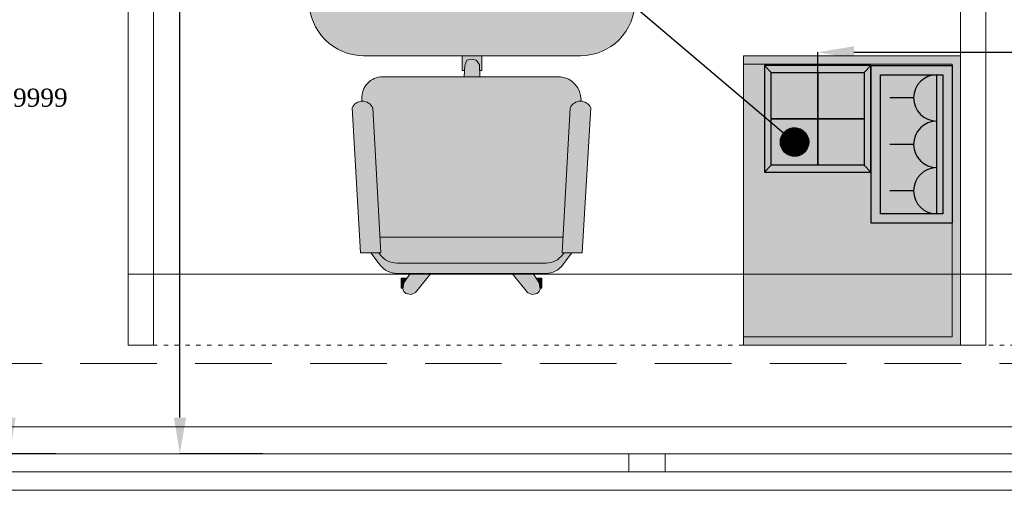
# Model space of a CAD drawing. Header units: inches. Extents: x -78787 to 29484, y -9517 to 23232.
# Tile 157 of 256: x 8656 to 11377, y -6565 to -5232. Entities that reach past the tile are written whole.
import ezdxf
from ezdxf.enums import TextEntityAlignment as Align

# ---------------------------------------------------------------- set-up
doc = ezdxf.new("R2010")
doc.units = ezdxf.units.IN
doc.header["$MEASUREMENT"] = 0
for name, pattern in [('ACAD_ISO03W100', [30, 12, -18]), ('Dot & Dashed', [670.277762, 317.5, -176.388889, 0, -176.388874]), ('Hidden', [317.5, 211.666667, -105.833333])]:
    doc.linetypes.add(name, pattern=pattern)
for name, color, linetype in [('- განათება', 7, 'Continuous'), ('- საშტეფცელო როზეტები', 7, 'Continuous'), ('Structural - Bearing', 7, 'Continuous'), ('Structural - Grid', 7, 'Continuous')]:
    doc.layers.add(name, color=color, linetype=linetype)
for name, color, linetype, lineweight in [('2D Drafting - General_Pen_No__121', 255, 'Continuous', 0), ('Archicad Windows_Pen_No__1', 7, 'Continuous', 13), ('New_2D Drafting - General_Pen_No__121', 255, 'Continuous', 0), ('New_2D Drafting - General_Pen_No__2', 8, 'Continuous', 15), ('Structural - Bearing_Pen_No__1', 7, 'Continuous', 13)]:
    doc.layers.add(name, color=color, linetype=linetype, lineweight=lineweight)
for name, color, linetype, lineweight, true_color in [('2D Drafting - General_Pen_No__161', 7, 'Continuous', 13, 0x6a6a6a), ('New_2D Drafting - General_Pen_No__102', 7, 'Continuous', 13, 0xcccccc), ('New_Drawing & Figure_Pen_No__81', 7, 'Continuous', 20, 0x6a6a6a), ('Structural - Bearing_Pen_No__102', 7, 'Continuous', 13, 0xcccccc), ('Structural - Grid_Pen_No__81', 7, 'Continuous', 20, 0x6a6a6a)]:
    doc.layers.add(name, color=color, linetype=linetype, lineweight=lineweight, true_color=true_color)
doc.styles.add('GENERATED_STYLE_2', font='txt')
doc.styles.get("Standard").update_dxf_attribs({"font": 'arial.ttf'})
doc.dimstyles.get("Standard").update_dxf_attribs({"dimtxt": 0.18, "dimasz": 0.18, "dimexe": 0.18, "dimexo": 0.0625, "dimgap": 0.09, "dimtad": 0, "dimtih": 1, "dimtoh": 1, "dimdec": 4, "dimzin": 0, "dimdsep": 46, "dimtxsty": 'Standard', "dimcen": 0.09, "dimadec": 0, "dimazin": 0, "dimtfac": 1, "dimtdec": 4, "dimtofl": 0, "dimtmove": 0, "dimatfit": 3, "dimfxl": 1, "dimtolj": 1, "dimtzin": 0, "dimarcsym": 0})

# ---------------------------------------------------------------- blocks, each defined once
blk = doc.blocks.new('Slab_1', base_point=(-47183.8, 14488))
at = {"layer": 'Structural - Bearing_Pen_No__1', "color": 7, "linetype": 'Continuous', "lineweight": 13, "flags": 128}
blk.add_lwpolyline([(-47183.8, 14488), (1166.2, 14488), (1166.2, 32488), (-317.2, 32488), (-317.2, 39238), (-26465.1, 39238), (-29183.8, 32838), (-47183.8, 32838)], close=True, dxfattribs=at)
blk = doc.blocks.new('Horizontal Multi-Sash Window')
at = {"layer": 'Archicad Windows_Pen_No__1', "color": 7, "linetype": 'Continuous', "lineweight": 13}
for p, q in [((-2825, 0), (2825, 0)), ((-2775, 0), (-991.7, 0)), ((-991.7, -50), (-991.7, 0)), ((-991.7, 0), (-941.7, 0)), ((-941.7, 0), (-891.7, 0)), ((-891.7, 0), (-891.7, -50)), ((-891.7, 0), (891.7, 0)), ((-991.7, -50), (-2775, -50)), ((-941.7, -50), (-991.7, -50)), ((-891.7, -50), (-941.7, -50)), ((891.7, -50), (-891.7, -50)), ((-2825, -100), (2825, -100))]:
    blk.add_line(p, q, dxfattribs=at)
blk = doc.blocks.new('Wall_5', base_point=(1166.2, 14488))
at = {"layer": 'Archicad Windows_Pen_No__1', "color": 7, "linetype": 'Continuous', "lineweight": 13, "zscale": 1000}
blk.add_blockref('Horizontal Multi-Sash Window', (-14008.8, 14588), dxfattribs=at)
blk = doc.blocks.new('Standard grid marker')
at = {"layer": 'Structural - Grid_Pen_No__81', "color": 251, "linetype": 'Continuous', "lineweight": 20, "true_color": 0x6a6a6a}
blk.add_line((1000, 0), (51328.1, 0), dxfattribs=at)
at = {"layer": 'Structural - Grid_Pen_No__81', "color": 251, "lineweight": 20, "true_color": 0x6a6a6a, "style": 'GENERATED_STYLE_2'}
for tag, p in [('AC_MarkerText_1_0', (-100, -144)), ('AC_MarkerText_1_1', (52428.1, -144))]:
    blk.add_attdef(tag, text='', height=100, rotation=180, dxfattribs=at).set_placement(p, align=Align.TOP_CENTER)
blk = doc.blocks.new('Beam_10', base_point=(-47008.8, 14663))
at = {"layer": 'Structural - Bearing_Pen_No__102', "color": 254, "linetype": 'Hidden', "lineweight": 13, "true_color": 0xcccccc}
for p, q in [((-16833.8, 14838), (-11183.8, 14838)), ((-47183.8, 14488), (1166.2, 14488))]:
    blk.add_line(p, q, dxfattribs=at)
at = {"layer": 'Structural - Bearing_Pen_No__102', "color": 254, "linetype": 'Dot & Dashed', "lineweight": 13, "true_color": 0xcccccc}
blk.add_line((-47008.8, 14663), (991.2, 14663), dxfattribs=at)
blk = doc.blocks.new('იატაკის 4 იანი ჩარჩო')
at = {"layer": '- საშტეფცელო როზეტები', "color": 5}
for p, q in [((-12008.3, -6506.7), (-12026.8, -6526.1)), ((-12026.8, -6526.1), (-11733.3, -6526.1)), ((-11751.8, -6506.7), (-11733.3, -6526.1))]:
    blk.add_line(p, q, dxfattribs=at)
for points in [[(-11733.3, -6526.1), (-11733.3, -6230.8), (-12026.8, -6230.8), (-12026.8, -6526.1)], [(-12026.8, -6230.8), (-12008.3, -6250.3)], [(-11751.8, -6250.3), (-11733.3, -6230.8)]]:
    blk.add_lwpolyline(points, dxfattribs=at)
for points in [[(-12008.3, -6250.3), (-11880, -6250.3), (-11880, -6378.5), (-12008.3, -6378.5)], [(-11880, -6250.3), (-11751.8, -6250.3), (-11751.8, -6378.5), (-11880, -6378.5)], [(-12008.3, -6378.5), (-11880, -6378.5), (-11880, -6506.7), (-12008.3, -6506.7)], [(-11880, -6378.5), (-11751.8, -6378.5), (-11751.8, -6506.7), (-11880, -6506.7)]]:
    blk.add_lwpolyline(points, close=True, dxfattribs=at)
blk = doc.blocks.new('- საშტეფცელო როზეტი IP22')
at = {"layer": '- საშტეფცელო როზეტები', "color": 5}
for p, q in [((8536.7, 3822.7), (8536.7, 3888.1)), ((8472.6, 3758.6), (8600.9, 3758.6))]:
    blk.add_line(p, q, dxfattribs=at)
blk.add_arc((8536.7, 3758.6), 64.1, 0, 180, dxfattribs=at)
blk = doc.blocks.new('*D1156')
at = {"layer": '- განათება', "color": 0, "lineweight": -2, "transparency": 16777216}
for p, q in [((8755.9, -4881.6), (8627.8, -4881.6)), ((8628, -4981.6), (8628, -5422.4)), ((8628, -6331.6), (8628, -5473.7)), ((8755.9, -6431.6), (8627.8, -6431.6))]:
    blk.add_line(p, q, dxfattribs=at)
at = {"layer": '- განათება', "color": 0, "transparency": 16777216}
for points in [[(8611.3, -4981.6), (8644.7, -4981.6), (8628, -4881.6)], [(8611.3, -6331.6), (8644.7, -6331.6), (8628, -6431.6)]]:
    blk.add_solid(points, dxfattribs=at)
at = {"layer": 'Defpoints', "color": 0, "transparency": 16777216}
for p in [(8628, -4881.6), (8755.9, -4881.6), (8755.9, -6431.6)]:
    blk.add_point(p, dxfattribs=at)
at = {"layer": '- განათება', "color": 0, "transparency": 16777216, "insert": (8628, -5448.1), "char_height": 50, "attachment_point": 5}
blk.add_mtext('\\A1;{\\fSylfaen|b0|i0|c0|p18;1549.9999}', dxfattribs=at)
blk = doc.blocks.new('*D1319')
at = {"layer": '- საშტეფცელო როზეტები', "color": 0, "lineweight": -2, "transparency": 16777216}
for p, q in [((10861, -5506.1), (10861, -5322.1)), ((10961, -5322.2), (11671.7, -5322.2)), ((13061, -5322.2), (12280.6, -5322.2)), ((13161, -5506.1), (13161, -5322.1))]:
    blk.add_line(p, q, dxfattribs=at)
at = {"layer": '- საშტეფცელო როზეტები', "color": 0, "transparency": 16777216}
for points in [[(10961, -5305.6), (10961, -5338.9), (10861, -5322.2)], [(13061, -5305.6), (13061, -5338.9), (13161, -5322.2)]]:
    blk.add_solid(points, dxfattribs=at)
at = {"layer": 'Defpoints', "color": 0, "transparency": 16777216}
for p in [(10861, -5322.2), (10861, -5506.1), (13161, -5506.1)]:
    blk.add_point(p, dxfattribs=at)
at = {"layer": '- საშტეფცელო როზეტები', "color": 0, "transparency": 16777216, "insert": (11976.2, -5322.2), "char_height": 100, "attachment_point": 5}
blk.add_mtext('\\A1;{\\fSylfaen|b0|i0|c0|p18;2300.0000}', dxfattribs=at)
blk = doc.blocks.new('*D1321')
at = {"layer": '- საშტეფცელო როზეტები', "color": 0, "lineweight": -2, "transparency": 16777216}
for p, q in [((9624.2, -4568.1), (9098.5, -4568.1)), ((9098.7, -4668.1), (9098.7, -5057.5)), ((9098.7, -6331.6), (9098.7, -5160.1)), ((9327.9, -6431.6), (9098.5, -6431.6))]:
    blk.add_line(p, q, dxfattribs=at)
at = {"layer": '- საშტეფცელო როზეტები', "color": 0, "transparency": 16777216}
for points in [[(9082, -4668.1), (9115.4, -4668.1), (9098.7, -4568.1)], [(9082, -6331.6), (9115.4, -6331.6), (9098.7, -6431.6)]]:
    blk.add_solid(points, dxfattribs=at)
at = {"layer": 'Defpoints', "color": 0, "transparency": 16777216}
for p in [(9624.2, -4568.1), (9098.7, -6431.6), (9328, -6431.6)]:
    blk.add_point(p, dxfattribs=at)
at = {"layer": '- საშტეფცელო როზეტები', "color": 0, "transparency": 16777216, "insert": (9098.7, -5108.8), "char_height": 100, "attachment_point": 5}
blk.add_mtext('\\A1;{\\fSylfaen|b0|i0|c0|p18;1863.5504}', dxfattribs=at)

msp = doc.modelspace()

# ---------------------------------------------------------------- hatches: boundary and pattern name
at = {"layer": '- საშტეფცელო როზეტები'}
h = msp.add_hatch(dxfattribs=at)
h.set_pattern_fill('ANSI31', color=1)
h.set_pattern_definition([(45, (28854.18704, -36920.47186), (-0.08838834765, 0.08838834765), [])])
h.paths.add_polyline_path([(10836.07137, -5570.25775, 1), (10757.70848, -5570.25775, 1)])
at = {"layer": '2D Drafting - General_Pen_No__121', "linetype": 'Continuous', "lineweight": 0}
msp.add_hatch(color=255, dxfattribs=at).paths.add_polyline_path([(11255.93106, -5331.64493), (10655.93135, -5331.64493), (10655.93135, -6131.64486), (11255.93106, -6131.64486)])
at = {"layer": 'New_2D Drafting - General_Pen_No__102', "linetype": 'Continuous', "lineweight": 13, "true_color": 0xcccccc}
for points in [[(9932.86783, -5372.7773), (9932.86783, -5331.64493), (9878.99501, -5331.64493), (9878.99501, -5372.7773), (9884.89127, -5372.7773), (9885.4738, -5358.79655), (9891.31884, -5344.18397), (9905.93142, -5341.26145), (9917.62148, -5344.18397), (9926.38903, -5355.87403), (9927.06516, -5372.7773)], [(9926.38903, -5355.87403), (9917.62148, -5344.18397), (9905.93142, -5341.26145), (9891.31884, -5344.18397), (9885.4738, -5358.79655), (9884.16464, -5390.21635), (9927.76273, -5390.21635)], [(10206.90437, -5451.99025, 0.3820752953), (10150.55012, -5390.21635), (9658.3902, -5390.21635, 0.4305604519), (9601.3353, -5450.52829), (9601.71887, -5457.43231, -0.3008761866), (9631.30332, -5475.66615), (9651.17149, -5833.29317), (10157.16304, -5833.05162), (10177.01779, -5475.66794, -0.3008724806), (10206.60182, -5457.43409)], [(9653.54023, -5875.9306), (9631.30332, -5475.66615, 0.6387631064), (9574.16049, -5475.6666), (9597.98452, -5875.93057)], [(10210.33627, -5875.93242), (10234.16062, -5475.66839, 0.6387631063), (10177.01779, -5475.66794), (10154.78076, -5875.93242)], [(10154.78076, -5875.93242), (10157.16304, -5833.05162), (9651.17149, -5833.29317), (9653.54023, -5875.9306), (9647.98452, -5875.93059), (9652.26955, -5881.64397, 0.2360732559), (9697.98451, -5904.50202), (10109.88337, -5904.50202, 0.2381735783), (10156.05221, -5881.64448), (10160.33583, -5875.93242)], [(10109.88846, -5933.07349, 0.2381394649), (10156.05084, -5910.21774), (10181.76485, -5875.93242), (10160.33583, -5875.93242), (10156.05221, -5881.64448, -0.2339896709), (10110.7892, -5904.50202), (9697.98451, -5904.50202, -0.2360732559), (9652.26955, -5881.64397), (9647.98452, -5875.93059), (9626.55596, -5875.93058), (9652.2701, -5910.21614, 0.2360689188), (9697.9845, -5933.07345), (9734.44097, -5933.07345), (9791.67206, -5933.07344)], [(9717.34325, -5959.49719), (9725.85293, -5946.34587), (9709.77909, -5946.34587), (9709.77909, -5974.10978), (9714.90782, -5974.10978)], [(9723.18828, -5988.72236), (9737.80087, -5991.64487), (9749.49093, -5985.79984), (9791.67204, -5933.07346), (9734.44097, -5933.07345), (9717.34325, -5959.49719), (9714.42073, -5977.03229), (9717.34325, -5982.87733)], [(10094.34787, -5977.03229), (10091.42535, -5959.49719), (10074.32766, -5933.07348), (10017.09658, -5933.07347), (10059.27767, -5985.79984), (10070.96774, -5991.64487), (10085.58032, -5988.72236), (10091.42535, -5982.87733)], [(10098.98951, -5974.10978), (10098.98951, -5946.34587), (10082.91567, -5946.34587), (10091.42535, -5959.49719), (10093.86079, -5974.10978)]]:
    msp.add_hatch(color=254, dxfattribs=at).paths.add_polyline_path(points)
at = {"layer": 'New_2D Drafting - General_Pen_No__121', "linetype": 'Continuous', "lineweight": 0}
h = msp.add_hatch(color=255, dxfattribs=at)
h.paths.add_polyline_path([(10205.93139, -4431.64501), (9605.93144, -4431.64501, 0.4142135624), (9455.93146, -4581.645), (9455.93146, -5181.64495, 0.4142135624), (9605.93144, -5331.64493), (10205.93139, -5331.64493, 0.4142135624), (10355.93138, -5181.64495), (10355.93138, -4581.645, 0.4142135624)])
h.paths.add_polyline_path([(9567.72568, -4589.23356), (9567.72568, -4529.23356), (9667.72567, -4529.23356), (9667.72567, -4589.23356)], flags=0)

# ---------------------------------------------------------------- linework, layer by layer
at = {"layer": '- განათება', "color": 8, "linetype": 'Continuous', "lineweight": 15, "flags": 128}
msp.add_lwpolyline([(8955.93152, -5935.28172), (8955.93152, -3835.28172), (22825.93018, -3835.28172), (22825.93018, -5935.28172)], close=True, dxfattribs=at)
at = {"layer": '- საშტეფცელო როზეტები', "color": 4, "lineweight": 30}
msp.add_lwpolyline([(9557.72568, -4519.23357), (10796.88992, -5570.25775)], dxfattribs=at)
at = {"layer": '- საშტეფცელო როზეტები', "color": 5}
for points in [[(11008.3632, -5794.67135), (11008.3632, -5358.48934), (11232.3015, -5358.48934), (11232.3015, -5794.67135)], [(11034.05377, -5768.98078), (11034.05377, -5384.17992), (11206.61093, -5384.17992), (11206.61093, -5768.98078)]]:
    msp.add_lwpolyline(points, close=True, dxfattribs=at)
at = {"layer": '- საშტეფცელო როზეტები'}
msp.add_circle((10796.88992, -5570.25775), 39.18145, dxfattribs=at)
at = {"layer": '2D Drafting - General_Pen_No__161', "color": 251, "linetype": 'Continuous', "lineweight": 13, "true_color": 0x6a6a6a, "flags": 128}
for points in [[(9025.93151, -6131.64486), (9025.93151, -4661.64499), (8955.93152, -4661.64499), (8955.93152, -6131.64486)], [(11325.93129, -6131.64486), (11325.93129, -4661.64499), (11255.9313, -4661.64499), (11255.9313, -6131.64486)], [(11255.93106, -5331.64493), (10655.93135, -5331.64493), (10655.93135, -6131.64486), (11255.93106, -6131.64486)]]:
    msp.add_lwpolyline(points, close=True, dxfattribs=at)
at = {"layer": 'New_2D Drafting - General_Pen_No__2', "color": 8, "linetype": 'Continuous', "lineweight": 15, "flags": 128}
msp.add_lwpolyline([(27781.76404, -7816.57065), (27781.76404, 17918.35514), (26505.93152, 17918.35514), (26505.93152, -6531.64486), (-21544.06848, -6531.64486), (-21544.06848, -7816.57065)], close=True, dxfattribs=at)
at = {"layer": 'New_Drawing & Figure_Pen_No__81', "color": 251, "linetype": 'Continuous', "lineweight": 20, "true_color": 0x6a6a6a}
for p, q in [((9932.86783, -5331.64493), (9878.99501, -5331.64493)), ((9932.86783, -5331.64493), (9878.99501, -5331.64493)), ((9878.99501, -5331.86207), (9878.99501, -5372.7773)), ((9878.99501, -5331.86207), (9878.99501, -5372.7773)), ((9932.86783, -5331.86207), (9932.86783, -5372.7773)), ((9932.86783, -5331.86207), (9932.86783, -5372.7773)), ((9885.4738, -5358.79655), (9884.16464, -5390.21635)), ((9885.4738, -5358.79655), (9884.16464, -5390.21635)), ((9891.31884, -5344.18397), (9885.4738, -5358.79655)), ((9891.31884, -5344.18397), (9885.4738, -5358.79655)), ((9905.93142, -5341.26145), (9891.31884, -5344.18397)), ((9905.93142, -5341.26145), (9891.31884, -5344.18397)), ((9917.62148, -5344.18397), (9905.93142, -5341.26145)), ((9917.62148, -5344.18397), (9905.93142, -5341.26145)), ((9926.38903, -5355.87403), (9917.62148, -5344.18397)), ((9926.38903, -5355.87403), (9917.62148, -5344.18397)), ((9927.76273, -5390.21635), (9926.38903, -5355.87403)), ((9927.76273, -5390.21635), (9926.38903, -5355.87403)), ((9878.99501, -5372.7773), (9884.89127, -5372.7773)), ((9878.99501, -5372.7773), (9884.89127, -5372.7773)), ((9932.86783, -5372.7773), (9927.06516, -5372.7773)), ((9932.86783, -5372.7773), (9927.06516, -5372.7773)), ((10150.55012, -5390.21635), (9658.3902, -5390.21635)), ((10150.55012, -5390.21635), (9658.3902, -5390.21635)), ((9601.33541, -5450.52866), (9601.71884, -5457.43175)), ((9601.33541, -5450.52866), (9601.71884, -5457.43175)), ((10206.9855, -5450.53046), (10206.60185, -5457.43354)), ((10206.9855, -5450.53046), (10206.60185, -5457.43354)), ((9574.16058, -5475.66817), (9597.98452, -5875.93057)), ((9574.16058, -5475.66817), (9597.98452, -5875.93057)), ((9631.30343, -5475.66817), (9653.54023, -5875.9306)), ((9631.30343, -5475.66817), (9653.54023, -5875.9306)), ((10177.01768, -5475.66997), (10154.78076, -5875.93242)), ((10177.01768, -5475.66997), (10154.78076, -5875.93242)), ((10234.16053, -5475.66997), (10210.33627, -5875.93242)), ((10234.16053, -5475.66997), (10210.33627, -5875.93242)), ((9651.1712, -5833.29317), (10157.16304, -5833.05162)), ((9597.98452, -5875.93057), (9653.54023, -5875.9306)), ((9597.98452, -5875.93057), (9653.54023, -5875.9306)), ((9652.27029, -5910.21662), (9626.55595, -5875.93057)), ((9652.27029, -5910.21662), (9626.55595, -5875.93057)), ((9652.27029, -5881.6452), (9647.98452, -5875.9306)), ((9652.27029, -5881.6452), (9647.98452, -5875.9306)), ((10210.33627, -5875.93242), (10154.78076, -5875.93242)), ((10210.33627, -5875.93242), (10154.78076, -5875.93242)), ((10156.05055, -5881.64669), (10160.33609, -5875.93207)), ((10156.05055, -5881.64669), (10160.33609, -5875.93207)), ((10156.05074, -5910.21847), (10181.76485, -5875.93242)), ((10156.05074, -5910.21847), (10181.76485, -5875.93242)), ((9697.98451, -5904.50202), (10110.7892, -5904.50202)), ((9697.98451, -5904.50202), (10110.7892, -5904.50202)), ((9697.98451, -5933.07342), (10110.78409, -5933.07349)), ((9697.98451, -5933.07342), (10110.78409, -5933.07349)), ((9717.34325, -5959.49719), (9734.44098, -5933.07343)), ((9717.34325, -5959.49719), (9734.44098, -5933.07343)), ((9791.67206, -5933.07344), (9749.49093, -5985.79984)), ((9791.67206, -5933.07344), (9749.49093, -5985.79984)), ((10017.09655, -5933.07344), (10059.27767, -5985.79984)), ((10017.09655, -5933.07344), (10059.27767, -5985.79984)), ((10091.42535, -5959.49719), (10074.32762, -5933.07343)), ((10091.42535, -5959.49719), (10074.32762, -5933.07343)), ((9714.90782, -5974.10978), (9709.77909, -5974.10978)), ((9714.90782, -5974.10978), (9709.77909, -5974.10978)), ((9714.42073, -5977.03229), (9717.34325, -5959.49719)), ((9714.42073, -5977.03229), (9717.34325, -5959.49719)), ((9717.34325, -5982.87733), (9714.42073, -5977.03229)), ((9717.34325, -5982.87733), (9714.42073, -5977.03229)), ((9723.18828, -5988.72236), (9717.34325, -5982.87733)), ((9723.18828, -5988.72236), (9717.34325, -5982.87733)), ((10085.58032, -5988.72236), (10091.42535, -5982.87733)), ((10085.58032, -5988.72236), (10091.42535, -5982.87733)), ((10094.34787, -5977.03229), (10091.42535, -5959.49719)), ((10094.34787, -5977.03229), (10091.42535, -5959.49719)), ((10091.42535, -5982.87733), (10094.34787, -5977.03229)), ((10091.42535, -5982.87733), (10094.34787, -5977.03229)), ((10093.86079, -5974.10978), (10098.98951, -5974.10978)), ((10093.86079, -5974.10978), (10098.98951, -5974.10978)), ((9737.80087, -5991.64487), (9723.18828, -5988.72236)), ((9737.80087, -5991.64487), (9723.18828, -5988.72236)), ((9749.49093, -5985.79984), (9737.80087, -5991.64487)), ((9749.49093, -5985.79984), (9737.80087, -5991.64487)), ((10059.27767, -5985.79984), (10070.96774, -5991.64487)), ((10059.27767, -5985.79984), (10070.96774, -5991.64487)), ((10070.96774, -5991.64487), (10085.58032, -5988.72236)), ((10070.96774, -5991.64487), (10085.58032, -5988.72236))]:
    msp.add_line(p, q, dxfattribs=at)
at = {"layer": 'New_Drawing & Figure_Pen_No__81', "color": 251, "linetype": 'ACAD_ISO03W100', "lineweight": 20, "true_color": 0x6a6a6a, "flags": 128}
for points in [[(10655.93136, -6131.64486), (8955.93152, -6131.64486), (8955.93152, -3931.64506), (11185.9313, -3931.64506)], [(13025.93113, -6131.64486), (11325.93129, -6131.64486), (11325.93129, -3931.64506), (13555.93107, -3931.64506)]]:
    msp.add_lwpolyline(points, dxfattribs=at)
at = {"layer": 'New_Drawing & Figure_Pen_No__81', "color": 251, "linetype": 'Continuous', "lineweight": 20, "true_color": 0x6a6a6a, "flags": 128}
msp.add_lwpolyline([(9605.93144, -4431.64501), (10205.93139, -4431.64501, -0.4142135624), (10355.93138, -4581.645), (10355.93138, -5181.64495, -0.4142135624), (10205.93139, -5331.64493), (9605.93144, -5331.64493, -0.4142135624), (9455.93146, -5181.64495), (9455.93146, -4581.645, -0.4142135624)], format="xyb", close=True, dxfattribs=at)
for points in [[(11325.93129, -6131.64486), (11255.9313, -6131.64486), (11255.9313, -4661.64499), (11325.93129, -4661.64499)], [(11232.3015, -5355.27449), (10655.93135, -5355.27449), (10655.93135, -6108.01531), (11232.3015, -6108.01531)]]:
    msp.add_lwpolyline(points, close=True, dxfattribs=at)
for points in [[(9709.77909, -5974.10978), (9709.77909, -5946.34587), (9725.85293, -5946.34587)], [(9709.77909, -5974.10978), (9709.77909, -5946.34587), (9725.85293, -5946.34587)], [(10098.98951, -5974.10978), (10098.98951, -5946.34587), (10082.91567, -5946.34587)], [(10098.98951, -5974.10978), (10098.98951, -5946.34587), (10082.91567, -5946.34587)]]:
    msp.add_lwpolyline(points, dxfattribs=at)
at = {"layer": 'New_Drawing & Figure_Pen_No__81', "color": 251, "linetype": 'Continuous', "lineweight": 20, "true_color": 0x6a6a6a}
for centre, radius, start, end in [((9658.3902, -5447.35921), 57.14285, 89.999977, 183.17984), ((9658.3902, -5447.35921), 57.14285, 89.999977, 183.17984), ((10144.20784, -5452.5942), 62.69944, 358.9893349, 84.19439411), ((10144.20784, -5452.5942), 62.69944, 358.9893349, 84.19439411), ((9602.73201, -5488.90583), 31.48983, 24.862106, 155.137861), ((9602.73201, -5488.90583), 31.48983, 24.862106, 155.137861), ((10205.5891, -5488.90763), 31.48983, 24.862106, 155.137861), ((10205.5891, -5488.90763), 31.48983, 24.862106, 155.137861), ((9697.98451, -5847.35917), 57.14285, 216.869873, 269.999969), ((9697.98451, -5847.35917), 57.14285, 216.869873, 269.999969), ((10110.33628, -5847.36097), 57.14285, 269.999969, 323.130081), ((10110.33628, -5847.36097), 57.14285, 269.999969, 323.130081), ((9697.98451, -5875.9306), 57.14285, 216.869873, 269.999969), ((9697.98451, -5875.9306), 57.14285, 216.869873, 269.999969), ((10110.33628, -5875.93239), 57.14285, 269.999969, 323.130081), ((10110.33628, -5875.93239), 57.14285, 269.999969, 323.130081)]:
    msp.add_arc(centre, radius, start, end, dxfattribs=at)

# ---------------------------------------------------------------- block references
at = {"layer": '- საშტეფცელო როზეტები'}
msp.add_blockref('იატაკის 4 იანი ჩარჩო', (22741.06084, 872.35369), dxfattribs=at)
at = {"layer": '- საშტეფცელო როზეტები', "rotation": 89.99999999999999}
for p in [(14948.52364, -13985.055), (14948.52364, -14113.32195), (14948.52364, -14241.5889)]:
    msp.add_blockref('- საშტეფცელო როზეტი IP22', p, dxfattribs=at)
at = {"layer": 'Structural - Bearing', "color": 7, "linetype": 'Continuous', "lineweight": 13}
msp.add_blockref('Slab_1', (-21844.06848, -6531.64486), dxfattribs=at)
at = {"layer": 'Structural - Bearing', "color": 254, "lineweight": 13, "true_color": 0xcccccc}
msp.add_blockref('Beam_10', (-21669.06848, -6356.64486), dxfattribs=at)
at = {"layer": 'Structural - Bearing', "color": 7, "lineweight": 35}
msp.add_blockref('Wall_5', (26505.93152, -6531.64486), dxfattribs=at)
at = {"layer": 'Structural - Grid', "color": 8, "linetype": 'Continuous', "lineweight": 15, "zscale": 1000, "rotation": 180}
msp.add_blockref('Standard grid marker', (29284.00379, -6356.64486), dxfattribs=at)

# ---------------------------------------------------------------- dimensions: what is measured, and where the dimension line sits
at = {"layer": '- განათება', "color": 1}
dim = msp.add_linear_dim(base=(8628, -4881.64497), p1=(8755.93152, -6431.64486), p2=(8755.93152, -4881.64497), angle=90, text='{\\fSylfaen|b0|i0|c0|p18;<>}', dimstyle='Standard', override={"dimtxt": 50, "dimasz": 100}, dxfattribs=at)
dim.commit()
dim.dimension.update_dxf_attribs({"geometry": '*D1156', "text_midpoint": (8628, -5448.05916), "dimtype": 160})
at = {"layer": '- საშტეფცელო როზეტები', "color": 1}
for base, p1, p2, angle, picture, middle in [((9098.68445, -6431.64486), (9624.23935, -4568.09443), (9327.98602, -6431.64486), 270, '*D1321', (9098.68445, -5108.80636)), ((10861.0234, -5322.24652), (13161.02342, -5506.14227), (10861.0234, -5506.14227), 180, '*D1319', (11976.15103, -5322.24652))]:
    dim = msp.add_linear_dim(base=base, p1=p1, p2=p2, angle=angle, text='{\\fSylfaen|b0|i0|c0|p18;<>}', dimstyle='Standard', override={"dimtxt": 100, "dimasz": 100}, dxfattribs=at)
    dim.commit()
    dim.dimension.update_dxf_attribs({"geometry": picture, "text_midpoint": middle, "dimtype": 160})

doc.saveas('drawing.dxf')
